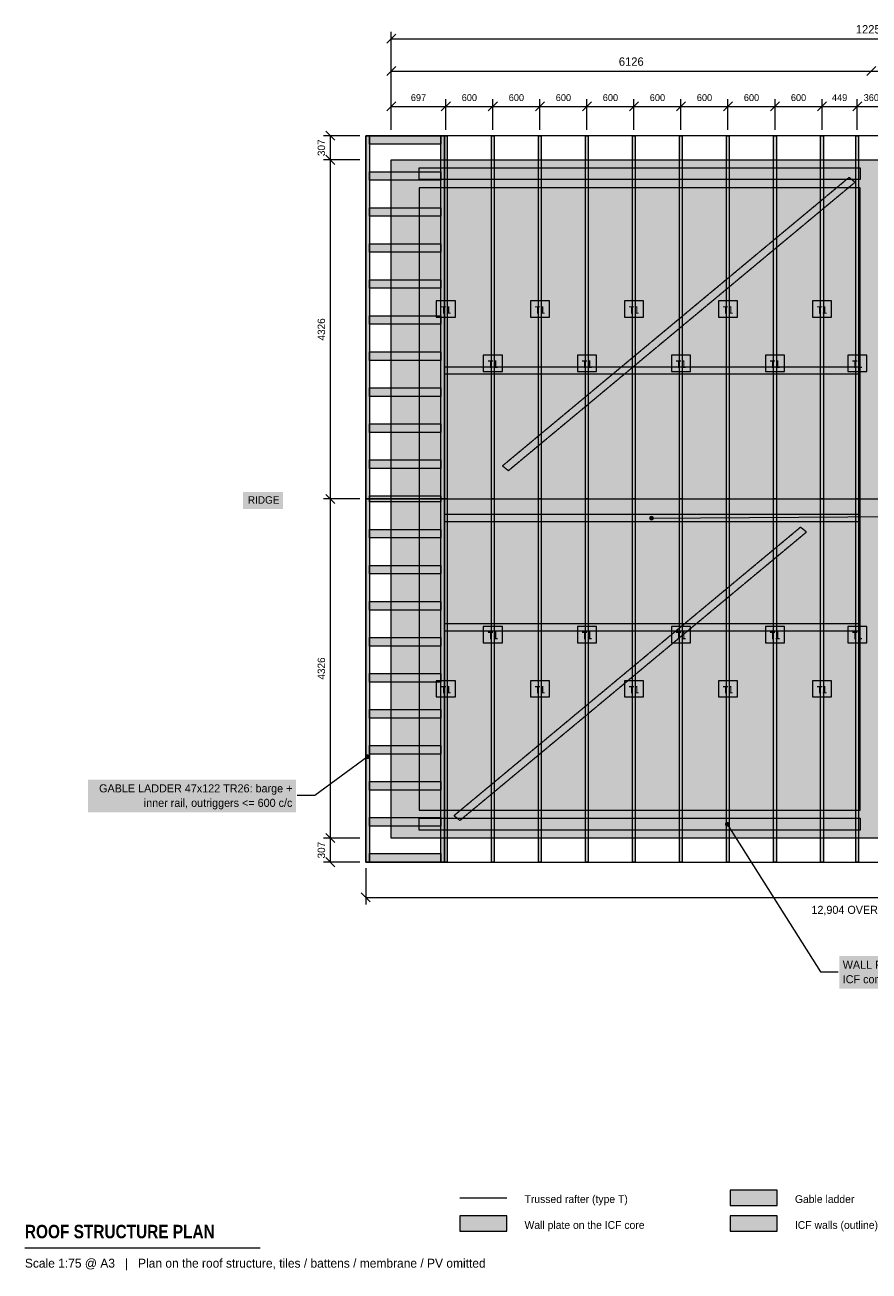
# Model space of a CAD drawing. Header units: millimetres. Extents: x -4674 to 16158, y -5524 to 10373.
# Tile 1 of 2: x -4674 to 6097, y -5524 to 10373. Entities that reach past the tile are written whole.
import ezdxf
from ezdxf.enums import TextEntityAlignment as Align

# ---------------------------------------------------------------- set-up
doc = ezdxf.new("R2010")
doc.units = ezdxf.units.MM
doc.linetypes.add('DASHED', pattern=[1.524, 1.27, -0.254])
for name, color, linetype in [('FILL-C_6B451A', 7, 'Continuous'), ('FILL-C_8C66A6', 7, 'Continuous'), ('FILL-C_B27326', 7, 'Continuous'), ('FILL-LIGHT', 7, 'Continuous'), ('FILL-MASONRY', 7, 'Continuous'), ('FILL-MASONRY_FILL', 7, 'Continuous'), ('FILL-TIMBER', 7, 'Continuous'), ('FILL-WHITE', 7, 'Continuous'), ('LINE-C_6B451A', 7, 'Continuous'), ('LINE-C_8C66A6', 7, 'Continuous'), ('LINE-C_8C66A6-DASH', 7, 'DASHED'), ('LINE-C_B27326', 7, 'Continuous'), ('LINE-GREY', 7, 'Continuous'), ('LINE-INK', 7, 'Continuous'), ('LINE-MASONRY', 7, 'Continuous'), ('LINE-STEEL_GREY', 7, 'Continuous'), ('LINE-STEEL_GREY-DASH', 7, 'DASHED'), ('TEXT-C_6B451A', 7, 'Continuous'), ('TEXT-C_B27326', 7, 'Continuous'), ('TEXT-INK', 7, 'Continuous'), ('TEXT-MASONRY', 7, 'Continuous'), ('TEXT-STEEL_GREY', 7, 'Continuous')]:
    doc.layers.add(name, color=color, linetype=linetype)
doc.styles.add('OpenSansCondensed-Bold', font='OpenSansCondensed-Bold.ttf')

msp = doc.modelspace()

# ---------------------------------------------------------------- hatches: boundary and pattern name
at = {"layer": 'FILL-C_6B451A', "true_color": 0x6b451a}
h = msp.add_hatch(color=256, dxfattribs=at)
h.dxf.hatch_style = 1
h.paths.add_polyline_path([(679, 4326), (679, 8960), (714, 8960), (714, 4326)])
h = msp.add_hatch(color=256, dxfattribs=at)
h.dxf.hatch_style = 1
h.paths.add_polyline_path([(1279, 4326), (1279, 8960), (1314, 8960), (1314, 4326)])
h = msp.add_hatch(color=256, dxfattribs=at)
h.dxf.hatch_style = 1
h.paths.add_polyline_path([(1879, 4326), (1879, 8960), (1914, 8960), (1914, 4326)])
h = msp.add_hatch(color=256, dxfattribs=at)
h.dxf.hatch_style = 1
h.paths.add_polyline_path([(2479, 4326), (2479, 8960), (2514, 8960), (2514, 4326)])
h = msp.add_hatch(color=256, dxfattribs=at)
h.dxf.hatch_style = 1
h.paths.add_polyline_path([(3079, 4326), (3079, 8960), (3114, 8960), (3114, 4326)])
h = msp.add_hatch(color=256, dxfattribs=at)
h.dxf.hatch_style = 1
h.paths.add_polyline_path([(3679, 4326), (3679, 8960), (3714, 8960), (3714, 4326)])
h = msp.add_hatch(color=256, dxfattribs=at)
h.dxf.hatch_style = 1
h.paths.add_polyline_path([(4279, 4326), (4279, 8960), (4314, 8960), (4314, 4326)])
h = msp.add_hatch(color=256, dxfattribs=at)
h.dxf.hatch_style = 1
h.paths.add_polyline_path([(4879, 4326), (4879, 8960), (4914, 8960), (4914, 4326)])
h = msp.add_hatch(color=256, dxfattribs=at)
h.dxf.hatch_style = 1
h.paths.add_polyline_path([(5479, 4326), (5479, 8960), (5514, 8960), (5514, 4326)])
h = msp.add_hatch(color=256, dxfattribs=at)
h.dxf.hatch_style = 1
h.paths.add_polyline_path([(5929, 4326), (5929, 8960), (5964, 8960), (5964, 4326)])
h = msp.add_hatch(color=256, dxfattribs=at)
h.dxf.hatch_style = 1
h.paths.add_polyline_path([(679, 102), (679, 8551), (714, 8551), (714, 102)])
h = msp.add_hatch(color=256, dxfattribs=at)
h.dxf.hatch_style = 1
h.paths.add_polyline_path([(1279, 102), (1279, 8551), (1314, 8551), (1314, 102)])
h = msp.add_hatch(color=256, dxfattribs=at)
h.dxf.hatch_style = 1
h.paths.add_polyline_path([(1879, 102), (1879, 8551), (1914, 8551), (1914, 102)])
h = msp.add_hatch(color=256, dxfattribs=at)
h.dxf.hatch_style = 1
h.paths.add_polyline_path([(2479, 102), (2479, 8551), (2514, 8551), (2514, 102)])
h = msp.add_hatch(color=256, dxfattribs=at)
h.dxf.hatch_style = 1
h.paths.add_polyline_path([(3079, 102), (3079, 8551), (3114, 8551), (3114, 102)])
h = msp.add_hatch(color=256, dxfattribs=at)
h.dxf.hatch_style = 1
h.paths.add_polyline_path([(3679, 102), (3679, 8551), (3714, 8551), (3714, 102)])
h = msp.add_hatch(color=256, dxfattribs=at)
h.dxf.hatch_style = 1
h.paths.add_polyline_path([(4279, 102), (4279, 8551), (4314, 8551), (4314, 102)])
h = msp.add_hatch(color=256, dxfattribs=at)
h.dxf.hatch_style = 1
h.paths.add_polyline_path([(4879, 102), (4879, 8551), (4914, 8551), (4914, 102)])
h = msp.add_hatch(color=256, dxfattribs=at)
h.dxf.hatch_style = 1
h.paths.add_polyline_path([(5479, 102), (5479, 8551), (5514, 8551), (5514, 102)])
h = msp.add_hatch(color=256, dxfattribs=at)
h.dxf.hatch_style = 1
h.paths.add_polyline_path([(5929, 102), (5929, 8551), (5964, 8551), (5964, 102)])
h = msp.add_hatch(color=256, dxfattribs=at)
h.dxf.hatch_style = 1
h.paths.add_polyline_path([(679, -307), (679, 4326), (714, 4326), (714, -307)])
h = msp.add_hatch(color=256, dxfattribs=at)
h.dxf.hatch_style = 1
h.paths.add_polyline_path([(1279, -307), (1279, 4326), (1314, 4326), (1314, -307)])
h = msp.add_hatch(color=256, dxfattribs=at)
h.dxf.hatch_style = 1
h.paths.add_polyline_path([(1879, -307), (1879, 4326), (1914, 4326), (1914, -307)])
h = msp.add_hatch(color=256, dxfattribs=at)
h.dxf.hatch_style = 1
h.paths.add_polyline_path([(2479, -307), (2479, 4326), (2514, 4326), (2514, -307)])
h = msp.add_hatch(color=256, dxfattribs=at)
h.dxf.hatch_style = 1
h.paths.add_polyline_path([(3079, -307), (3079, 4326), (3114, 4326), (3114, -307)])
h = msp.add_hatch(color=256, dxfattribs=at)
h.dxf.hatch_style = 1
h.paths.add_polyline_path([(3679, -307), (3679, 4326), (3714, 4326), (3714, -307)])
h = msp.add_hatch(color=256, dxfattribs=at)
h.dxf.hatch_style = 1
h.paths.add_polyline_path([(4279, -307), (4279, 4326), (4314, 4326), (4314, -307)])
h = msp.add_hatch(color=256, dxfattribs=at)
h.dxf.hatch_style = 1
h.paths.add_polyline_path([(4879, -307), (4879, 4326), (4914, 4326), (4914, -307)])
h = msp.add_hatch(color=256, dxfattribs=at)
h.dxf.hatch_style = 1
h.paths.add_polyline_path([(5479, -307), (5479, 4326), (5514, 4326), (5514, -307)])
h = msp.add_hatch(color=256, dxfattribs=at)
h.dxf.hatch_style = 1
h.paths.add_polyline_path([(5929, -307), (5929, 4326), (5964, 4326), (5964, -307)])
at = {"layer": 'FILL-C_8C66A6', "true_color": 0x8c66a6}
h = msp.add_hatch(color=256, dxfattribs=at)
h.dxf.hatch_style = 1
h.paths.add_polyline_path([(3351, 4081), (3350, 4089), (3347, 4096), (3343, 4103), (3336, 4107), (3329, 4110), (3321, 4111), (3314, 4110), (3306, 4107), (3300, 4103), (3295, 4096), (3292, 4089), (3291, 4081), (3292, 4074), (3295, 4066), (3300, 4060), (3306, 4055), (3314, 4052), (3321, 4051), (3329, 4052), (3336, 4055), (3343, 4060), (3347, 4066), (3350, 4074)])
at = {"layer": 'FILL-C_B27326', "true_color": 0xb27326}
h = msp.add_hatch(color=256, dxfattribs=at)
h.dxf.hatch_style = 1
h.paths.add_polyline_path([(4318, 177), (4317, 184), (4314, 192), (4310, 198), (4303, 203), (4296, 206), (4288, 207), (4281, 206), (4273, 203), (4267, 198), (4262, 192), (4259, 184), (4258, 177), (4259, 169), (4262, 162), (4267, 155), (4273, 151), (4281, 148), (4288, 147), (4296, 148), (4303, 151), (4310, 155), (4314, 162), (4317, 169)])
at = {"layer": 'FILL-LIGHT', "true_color": 0xdedee0}
h = msp.add_hatch(color=256, dxfattribs=at)
h.dxf.hatch_style = 1
h.paths.add_polyline_path([(0, 0), (0, 0), (0, 8652), (0, 8652), (0, 8652), (12252, 8652), (12252, 8652), (12252, 8652), (12252, 0), (12252, 0), (12252, 0), (0, 0)])
h.paths.add_polyline_path([(6269, 356), (6269, 356), (6269, 356), (6269, 356), (6269, 356), (6269, 356), (6269, 356), (6269, 356), (6269, 356), (6269, 356), (6269, 356), (6269, 356), (6269, 356), (6269, 356), (6269, 356), (6269, 356), (6269, 356), (11896, 356), (11897, 356), (11897, 356), (11897, 356), (11897, 356), (11897, 356), (11897, 356), (11897, 356), (11897, 356), (11897, 356), (11897, 356), (11897, 356), (11897, 356), (11897, 356), (11897, 356), (11897, 356), (11897, 356), (11897, 8297), (11897, 8297), (11897, 8297), (11897, 8297), (11897, 8297), (11897, 8297), (11897, 8297), (11897, 8297), (11897, 8297), (11897, 8297), (11897, 8297), (11897, 8297), (11897, 8297), (11897, 8297), (11897, 8297), (11897, 8297), (11896, 8297), (6269, 8297), (6269, 8297), (6269, 8297), (6269, 8297), (6269, 8297), (6269, 8297), (6269, 8297), (6269, 8297), (6269, 8297), (6269, 8297), (6269, 8297), (6269, 8297), (6269, 8297), (6269, 8297), (6269, 8297), (6269, 8297), (6269, 8297)], flags=0)
h.paths.add_polyline_path([(5983, 356), (5983, 356), (5983, 356), (5983, 356), (5983, 356), (5983, 356), (5983, 356), (5983, 356), (5983, 356), (5983, 356), (5983, 356), (5983, 356), (5983, 356), (5983, 356), (5983, 356), (5983, 356), (5983, 356), (5983, 8297), (5983, 8297), (5983, 8297), (5983, 8297), (5983, 8297), (5983, 8297), (5983, 8297), (5983, 8297), (5983, 8297), (5983, 8297), (5983, 8297), (5983, 8297), (5983, 8297), (5983, 8297), (5983, 8297), (5983, 8297), (5983, 8297), (356, 8297), (356, 8297), (356, 8297), (356, 8297), (356, 8297), (356, 8297), (356, 8297), (356, 8297), (356, 8297), (356, 8297), (356, 8297), (356, 8297), (356, 8297), (356, 8297), (356, 8297), (356, 8297), (356, 8297), (356, 356), (356, 356), (356, 356), (356, 356), (356, 356), (356, 356), (356, 356), (356, 356), (356, 356), (356, 356), (356, 356), (356, 356), (356, 356), (356, 356), (356, 356), (356, 356), (356, 356)], flags=0)
h = msp.add_hatch(color=256, dxfattribs=at)
h.dxf.hatch_style = 1
h.paths.add_polyline_path([(4326, -5015), (4926, -5015), (4926, -4820), (4326, -4820)])
at = {"layer": 'FILL-MASONRY', "true_color": 0x4c804c}
h = msp.add_hatch(color=256, dxfattribs=at)
h.dxf.hatch_style = 1
h.paths.add_polyline_path([(-272, 1038), (-274, 1046), (-277, 1053), (-281, 1060), (-287, 1064), (-295, 1067), (-302, 1068), (-310, 1067), (-318, 1064), (-324, 1060), (-328, 1053), (-331, 1046), (-333, 1038), (-331, 1031), (-328, 1023), (-324, 1017), (-318, 1012), (-310, 1009), (-302, 1008), (-295, 1009), (-287, 1012), (-281, 1017), (-277, 1023), (-274, 1031)])
at = {"layer": 'FILL-MASONRY_FILL', "true_color": 0xcce6cc}
h = msp.add_hatch(color=256, dxfattribs=at)
h.dxf.hatch_style = 1
h.paths.add_polyline_path([(-326, 4326), (-326, 8960), (-279, 8960), (-279, 4326)])
h = msp.add_hatch(color=256, dxfattribs=at)
h.dxf.hatch_style = 1
h.paths.add_polyline_path([(-279, 8851), (-279, 8960), (631, 8960), (631, 8851)])
h = msp.add_hatch(color=256, dxfattribs=at)
h.dxf.hatch_style = 1
h.paths.add_polyline_path([(632, 4326), (632, 8960), (679, 8960), (679, 4326)])
h = msp.add_hatch(color=256, dxfattribs=at)
h.dxf.hatch_style = 1
h.paths.add_polyline_path([(-279, 8392), (-279, 8500), (631, 8500), (631, 8392)])
h = msp.add_hatch(color=256, dxfattribs=at)
h.dxf.hatch_style = 1
h.paths.add_polyline_path([(-279, 7932), (-279, 8041), (631, 8041), (631, 7932)])
h = msp.add_hatch(color=256, dxfattribs=at)
h.dxf.hatch_style = 1
h.paths.add_polyline_path([(-279, 7473), (-279, 7581), (631, 7581), (631, 7473)])
h = msp.add_hatch(color=256, dxfattribs=at)
h.dxf.hatch_style = 1
h.paths.add_polyline_path([(-279, 7013), (-279, 7122), (631, 7122), (631, 7013)])
h = msp.add_hatch(color=256, dxfattribs=at)
h.dxf.hatch_style = 1
h.paths.add_polyline_path([(-279, 6554), (-279, 6662), (631, 6662), (631, 6554)])
h = msp.add_hatch(color=256, dxfattribs=at)
h.dxf.hatch_style = 1
h.paths.add_polyline_path([(-279, 6094), (-279, 6203), (631, 6203), (631, 6094)])
h = msp.add_hatch(color=256, dxfattribs=at)
h.dxf.hatch_style = 1
h.paths.add_polyline_path([(-279, 5635), (-279, 5743), (631, 5743), (631, 5635)])
h = msp.add_hatch(color=256, dxfattribs=at)
h.dxf.hatch_style = 1
h.paths.add_polyline_path([(-279, 5175), (-279, 5284), (631, 5284), (631, 5175)])
h = msp.add_hatch(color=256, dxfattribs=at)
h.dxf.hatch_style = 1
h.paths.add_polyline_path([(-279, 4716), (-279, 4824), (631, 4824), (631, 4716)])
h = msp.add_hatch(color=256, dxfattribs=at)
h.dxf.hatch_style = 1
h.paths.add_polyline_path([(-326, -307), (-326, 4326), (-279, 4326), (-279, -307)])
h = msp.add_hatch(color=256, dxfattribs=at)
h.dxf.hatch_style = 1
h.paths.add_polyline_path([(-279, 4326), (-279, 4365), (631, 4365), (631, 4326)])
h = msp.add_hatch(color=256, dxfattribs=at)
h.dxf.hatch_style = 1
h.paths.add_polyline_path([(-279, 4288), (-279, 4326), (631, 4326), (631, 4288)])
h = msp.add_hatch(color=256, dxfattribs=at)
h.dxf.hatch_style = 1
h.paths.add_polyline_path([(632, -307), (632, 4326), (679, 4326), (679, -307)])
h = msp.add_hatch(color=256, dxfattribs=at)
h.dxf.hatch_style = 1
h.paths.add_polyline_path([(-279, 3828), (-279, 3937), (631, 3937), (631, 3828)])
h = msp.add_hatch(color=256, dxfattribs=at)
h.dxf.hatch_style = 1
h.paths.add_polyline_path([(-279, 3369), (-279, 3477), (631, 3477), (631, 3369)])
h = msp.add_hatch(color=256, dxfattribs=at)
h.dxf.hatch_style = 1
h.paths.add_polyline_path([(-279, 2909), (-279, 3018), (631, 3018), (631, 2909)])
h = msp.add_hatch(color=256, dxfattribs=at)
h.dxf.hatch_style = 1
h.paths.add_polyline_path([(-279, 2450), (-279, 2558), (631, 2558), (631, 2450)])
h = msp.add_hatch(color=256, dxfattribs=at)
h.dxf.hatch_style = 1
h.paths.add_polyline_path([(-279, 1990), (-279, 2099), (631, 2099), (631, 1990)])
h = msp.add_hatch(color=256, dxfattribs=at)
h.dxf.hatch_style = 1
h.paths.add_polyline_path([(-279, 1531), (-279, 1639), (631, 1639), (631, 1531)])
h = msp.add_hatch(color=256, dxfattribs=at)
h.dxf.hatch_style = 1
h.paths.add_polyline_path([(-279, 1071), (-279, 1180), (631, 1180), (631, 1071)])
h = msp.add_hatch(color=256, dxfattribs=at)
h.dxf.hatch_style = 1
h.paths.add_polyline_path([(-279, 612), (-279, 720), (631, 720), (631, 612)])
h = msp.add_hatch(color=256, dxfattribs=at)
h.dxf.hatch_style = 1
h.paths.add_polyline_path([(-279, 152), (-279, 261), (631, 261), (631, 152)])
h = msp.add_hatch(color=256, dxfattribs=at)
h.dxf.hatch_style = 1
h.paths.add_polyline_path([(-279, -307), (-279, -198), (631, -198), (631, -307)])
h = msp.add_hatch(color=256, dxfattribs=at)
h.dxf.hatch_style = 1
h.paths.add_polyline_path([(4326, -4685), (4926, -4685), (4926, -4490), (4326, -4490)])
at = {"layer": 'FILL-TIMBER', "true_color": 0xf2e0b2}
h = msp.add_hatch(color=256, dxfattribs=at)
h.dxf.hatch_style = 1
h.paths.add_polyline_path([(356, 8401), (356, 8551), (5983, 8551), (5983, 8401)])
h = msp.add_hatch(color=256, dxfattribs=at)
h.dxf.hatch_style = 1
h.paths.add_polyline_path([(356, 102), (356, 252), (5983, 252), (5983, 102)])
h = msp.add_hatch(color=256, dxfattribs=at)
h.dxf.hatch_style = 1
h.paths.add_polyline_path([(876, -5015), (1476, -5015), (1476, -4820), (876, -4820)])
at = {"layer": 'FILL-WHITE', "true_color": 0xffffff}
h = msp.add_hatch(color=256, dxfattribs=at)
h.dxf.hatch_style = 1
h.paths.add_polyline_path([(575, 6645), (819, 6645), (819, 6853), (575, 6853)])
h = msp.add_hatch(color=256, dxfattribs=at)
h.dxf.hatch_style = 1
h.paths.add_polyline_path([(1775, 6645), (2019, 6645), (2019, 6853), (1775, 6853)])
h = msp.add_hatch(color=256, dxfattribs=at)
h.dxf.hatch_style = 1
h.paths.add_polyline_path([(2975, 6645), (3219, 6645), (3219, 6853), (2975, 6853)])
h = msp.add_hatch(color=256, dxfattribs=at)
h.dxf.hatch_style = 1
h.paths.add_polyline_path([(4175, 6645), (4419, 6645), (4419, 6853), (4175, 6853)])
h = msp.add_hatch(color=256, dxfattribs=at)
h.dxf.hatch_style = 1
h.paths.add_polyline_path([(5375, 6645), (5619, 6645), (5619, 6853), (5375, 6853)])
h = msp.add_hatch(color=256, dxfattribs=at)
h.dxf.hatch_style = 1
h.paths.add_polyline_path([(1175, 5953), (1419, 5953), (1419, 6160), (1175, 6160)])
h = msp.add_hatch(color=256, dxfattribs=at)
h.dxf.hatch_style = 1
h.paths.add_polyline_path([(2375, 5953), (2619, 5953), (2619, 6160), (2375, 6160)])
h = msp.add_hatch(color=256, dxfattribs=at)
h.dxf.hatch_style = 1
h.paths.add_polyline_path([(3575, 5953), (3819, 5953), (3819, 6160), (3575, 6160)])
h = msp.add_hatch(color=256, dxfattribs=at)
h.dxf.hatch_style = 1
h.paths.add_polyline_path([(4775, 5953), (5019, 5953), (5019, 6160), (4775, 6160)])
h = msp.add_hatch(color=256, dxfattribs=at)
h.dxf.hatch_style = 1
h.paths.add_polyline_path([(5824, 5953), (6068, 5953), (6068, 6160), (5824, 6160)])
h = msp.add_hatch(color=256, dxfattribs=at)
h.dxf.hatch_style = 1
h.paths.add_polyline_path([(-1890, 4199), (-1381, 4199), (-1381, 4416), (-1890, 4416)])
h = msp.add_hatch(color=256, dxfattribs=at)
h.dxf.hatch_style = 1
h.paths.add_polyline_path([(1175, 2492), (1419, 2492), (1419, 2699), (1175, 2699)])
h = msp.add_hatch(color=256, dxfattribs=at)
h.dxf.hatch_style = 1
h.paths.add_polyline_path([(2375, 2492), (2619, 2492), (2619, 2699), (2375, 2699)])
h = msp.add_hatch(color=256, dxfattribs=at)
h.dxf.hatch_style = 1
h.paths.add_polyline_path([(3575, 2492), (3819, 2492), (3819, 2699), (3575, 2699)])
h = msp.add_hatch(color=256, dxfattribs=at)
h.dxf.hatch_style = 1
h.paths.add_polyline_path([(4775, 2492), (5019, 2492), (5019, 2699), (4775, 2699)])
h = msp.add_hatch(color=256, dxfattribs=at)
h.dxf.hatch_style = 1
h.paths.add_polyline_path([(5824, 2492), (6068, 2492), (6068, 2699), (5824, 2699)])
h = msp.add_hatch(color=256, dxfattribs=at)
h.dxf.hatch_style = 1
h.paths.add_polyline_path([(575, 1800), (819, 1800), (819, 2007), (575, 2007)])
h = msp.add_hatch(color=256, dxfattribs=at)
h.dxf.hatch_style = 1
h.paths.add_polyline_path([(1775, 1800), (2019, 1800), (2019, 2007), (1775, 2007)])
h = msp.add_hatch(color=256, dxfattribs=at)
h.dxf.hatch_style = 1
h.paths.add_polyline_path([(2975, 1800), (3219, 1800), (3219, 2007), (2975, 2007)])
h = msp.add_hatch(color=256, dxfattribs=at)
h.dxf.hatch_style = 1
h.paths.add_polyline_path([(4175, 1800), (4419, 1800), (4419, 2007), (4175, 2007)])
h = msp.add_hatch(color=256, dxfattribs=at)
h.dxf.hatch_style = 1
h.paths.add_polyline_path([(5375, 1800), (5619, 1800), (5619, 2007), (5375, 2007)])
h = msp.add_hatch(color=256, dxfattribs=at)
h.dxf.hatch_style = 1
h.paths.add_polyline_path([(-3867, 330), (-1216, 330), (-1216, 747), (-3867, 747)])
h = msp.add_hatch(color=256, dxfattribs=at)
h.dxf.hatch_style = 1
h.paths.add_polyline_path([(5716, -1920), (7934, -1920), (7934, -1503), (5716, -1503)])

# ---------------------------------------------------------------- linework, layer by layer
at = {"layer": 'LINE-C_6B451A', "lineweight": 5}
msp.add_line((876, -4588), (1476, -4588), dxfattribs=at)
for points in [[(679, 4326), (679, 8960), (714, 8960), (714, 4326)], [(1279, 4326), (1279, 8960), (1314, 8960), (1314, 4326)], [(1879, 4326), (1879, 8960), (1914, 8960), (1914, 4326)], [(2479, 4326), (2479, 8960), (2514, 8960), (2514, 4326)], [(3079, 4326), (3079, 8960), (3114, 8960), (3114, 4326)], [(3679, 4326), (3679, 8960), (3714, 8960), (3714, 4326)], [(4279, 4326), (4279, 8960), (4314, 8960), (4314, 4326)], [(4879, 4326), (4879, 8960), (4914, 8960), (4914, 4326)], [(5479, 4326), (5479, 8960), (5514, 8960), (5514, 4326)], [(5929, 4326), (5929, 8960), (5964, 8960), (5964, 4326)], [(679, 102), (679, 8551), (714, 8551), (714, 102)], [(1279, 102), (1279, 8551), (1314, 8551), (1314, 102)], [(1879, 102), (1879, 8551), (1914, 8551), (1914, 102)], [(2479, 102), (2479, 8551), (2514, 8551), (2514, 102)], [(3079, 102), (3079, 8551), (3114, 8551), (3114, 102)], [(3679, 102), (3679, 8551), (3714, 8551), (3714, 102)], [(4279, 102), (4279, 8551), (4314, 8551), (4314, 102)], [(4879, 102), (4879, 8551), (4914, 8551), (4914, 102)], [(5479, 102), (5479, 8551), (5514, 8551), (5514, 102)], [(5929, 102), (5929, 8551), (5964, 8551), (5964, 102)], [(575, 6645), (819, 6645), (819, 6853), (575, 6853)], [(1775, 6645), (2019, 6645), (2019, 6853), (1775, 6853)], [(2975, 6645), (3219, 6645), (3219, 6853), (2975, 6853)], [(4175, 6645), (4419, 6645), (4419, 6853), (4175, 6853)], [(5375, 6645), (5619, 6645), (5619, 6853), (5375, 6853)], [(1175, 5953), (1419, 5953), (1419, 6160), (1175, 6160)], [(2375, 5953), (2619, 5953), (2619, 6160), (2375, 6160)], [(3575, 5953), (3819, 5953), (3819, 6160), (3575, 6160)], [(4775, 5953), (5019, 5953), (5019, 6160), (4775, 6160)], [(5824, 5953), (6068, 5953), (6068, 6160), (5824, 6160)], [(679, -307), (679, 4326), (714, 4326), (714, -307)], [(1279, -307), (1279, 4326), (1314, 4326), (1314, -307)], [(1879, -307), (1879, 4326), (1914, 4326), (1914, -307)], [(2479, -307), (2479, 4326), (2514, 4326), (2514, -307)], [(3079, -307), (3079, 4326), (3114, 4326), (3114, -307)], [(3679, -307), (3679, 4326), (3714, 4326), (3714, -307)], [(4279, -307), (4279, 4326), (4314, 4326), (4314, -307)], [(4879, -307), (4879, 4326), (4914, 4326), (4914, -307)], [(5479, -307), (5479, 4326), (5514, 4326), (5514, -307)], [(5929, -307), (5929, 4326), (5964, 4326), (5964, -307)], [(1175, 2492), (1419, 2492), (1419, 2699), (1175, 2699)], [(2375, 2492), (2619, 2492), (2619, 2699), (2375, 2699)], [(3575, 2492), (3819, 2492), (3819, 2699), (3575, 2699)], [(4775, 2492), (5019, 2492), (5019, 2699), (4775, 2699)], [(5824, 2492), (6068, 2492), (6068, 2699), (5824, 2699)], [(575, 1800), (819, 1800), (819, 2007), (575, 2007)], [(1775, 1800), (2019, 1800), (2019, 2007), (1775, 2007)], [(2975, 1800), (3219, 1800), (3219, 2007), (2975, 2007)], [(4175, 1800), (4419, 1800), (4419, 2007), (4175, 2007)], [(5375, 1800), (5619, 1800), (5619, 2007), (5375, 2007)]]:
    msp.add_lwpolyline(points, close=True, dxfattribs=at)
at = {"layer": 'LINE-C_8C66A6', "lineweight": 5}
msp.add_line((3321, 4081), (13078, 4143), dxfattribs=at)
at = {"layer": 'LINE-C_8C66A6-DASH', "lineweight": 5}
for points in [[(1495, 4686), (1426, 4742), (1426, 4754), (5842, 8429), (5911, 8373), (5911, 8360)], [(679, 5916), (679, 6013), (5964, 6013), (5964, 5916)], [(679, 4033), (679, 4130), (5964, 4130), (5964, 4033)], [(876, 224), (807, 280), (807, 292), (5223, 3967), (5292, 3911), (5292, 3898)], [(679, 2640), (679, 2736), (5964, 2736), (5964, 2640)]]:
    msp.add_lwpolyline(points, close=True, dxfattribs=at)
at = {"layer": 'LINE-C_B27326', "lineweight": 5}
for p, q in [((4288, 177), (5476, -1707)), ((5476, -1707), (5701, -1707))]:
    msp.add_line(p, q, dxfattribs=at)
for points in [[(356, 8401), (356, 8551), (5983, 8551), (5983, 8401)], [(356, 102), (356, 252), (5983, 252), (5983, 102)], [(876, -5015), (1476, -5015), (1476, -4820), (876, -4820)]]:
    msp.add_lwpolyline(points, close=True, dxfattribs=at)
at = {"layer": 'LINE-GREY', "lineweight": 5}
for points in [[(0, 0), (0, 0), (0, 8652), (0, 8652), (0, 8652), (12252, 8652), (12252, 8652), (12252, 8652), (12252, 0), (12252, 0), (12252, 0), (0, 0)], [(5983, 356), (5983, 356), (5983, 356), (5983, 356), (5983, 356), (5983, 356), (5983, 356), (5983, 356), (5983, 356), (5983, 356), (5983, 356), (5983, 356), (5983, 356), (5983, 356), (5983, 356), (5983, 356), (5983, 356), (5983, 8297), (5983, 8297), (5983, 8297), (5983, 8297), (5983, 8297), (5983, 8297), (5983, 8297), (5983, 8297), (5983, 8297), (5983, 8297), (5983, 8297), (5983, 8297), (5983, 8297), (5983, 8297), (5983, 8297), (5983, 8297), (5983, 8297), (356, 8297), (356, 8297), (356, 8297), (356, 8297), (356, 8297), (356, 8297), (356, 8297), (356, 8297), (356, 8297), (356, 8297), (356, 8297), (356, 8297), (356, 8297), (356, 8297), (356, 8297), (356, 8297), (356, 8297), (356, 356), (356, 356), (356, 356), (356, 356), (356, 356), (356, 356), (356, 356), (356, 356), (356, 356), (356, 356), (356, 356), (356, 356), (356, 356), (356, 356), (356, 356), (356, 356), (356, 356)], [(4326, -5015), (4926, -5015), (4926, -4820), (4326, -4820)]]:
    msp.add_lwpolyline(points, close=True, dxfattribs=at)
at = {"layer": 'LINE-INK', "lineweight": 5}
for p, q in [((-58, 10139), (58, 10255)), ((0, 9034), (0, 10287)), ((0, 10197), (12252, 10197)), ((0, 9034), (0, 9875)), ((-58, 9726), (58, 9843)), ((0, 9785), (12252, 9785)), ((6068, 9726), (6185, 9843)), ((-58, 9276), (58, 9393)), ((0, 9034), (0, 9424)), ((639, 9276), (755, 9393)), ((697, 9034), (697, 9424)), ((1239, 9276), (1355, 9393)), ((1297, 9034), (1297, 9424)), ((1839, 9276), (1955, 9393)), ((1897, 9034), (1897, 9424)), ((2439, 9276), (2555, 9393)), ((2497, 9034), (2497, 9424)), ((3039, 9276), (3155, 9393)), ((3097, 9034), (3097, 9424)), ((3639, 9276), (3755, 9393)), ((3697, 9034), (3697, 9424)), ((4239, 9276), (4355, 9393)), ((4297, 9034), (4297, 9424)), ((4839, 9276), (4955, 9393)), ((4897, 9034), (4897, 9424)), ((5439, 9276), (5555, 9393)), ((5497, 9034), (5497, 9424)), ((5888, 9276), (6004, 9393)), ((5946, 9034), (5946, 9424)), ((0, 9334), (12252, 9334)), ((-401, 8960), (-866, 8960)), ((-718, 8901), (-834, 9018)), ((-776, -307), (-776, 8960)), ((-401, 8652), (-866, 8652)), ((-718, 8594), (-834, 8711)), ((-401, 4326), (-866, 4326)), ((-718, 4268), (-834, 4385)), ((-401, 0), (-866, 0)), ((-718, -58), (-834, 58)), ((-401, -307), (-866, -307)), ((-718, -365), (-834, -249)), ((-326, -382), (-326, -847)), ((-384, -699), (-268, -815)), ((-326, -757), (12578, -757)), ((-4674, -5225), (-1674, -5225))]:
    msp.add_line(p, q, dxfattribs=at)
at = {"layer": 'LINE-MASONRY', "lineweight": 5}
for p, q in [((-302, 1038), (-976, 543)), ((-976, 543), (-1201, 543))]:
    msp.add_line(p, q, dxfattribs=at)
for points in [[(-326, 4326), (-326, 8960), (-279, 8960), (-279, 4326)], [(-279, 8851), (-279, 8960), (631, 8960), (631, 8851)], [(632, 4326), (632, 8960), (679, 8960), (679, 4326)], [(-279, 8392), (-279, 8500), (631, 8500), (631, 8392)], [(-279, 7932), (-279, 8041), (631, 8041), (631, 7932)], [(-279, 7473), (-279, 7581), (631, 7581), (631, 7473)], [(-279, 7013), (-279, 7122), (631, 7122), (631, 7013)], [(-279, 6554), (-279, 6662), (631, 6662), (631, 6554)], [(-279, 6094), (-279, 6203), (631, 6203), (631, 6094)], [(-279, 5635), (-279, 5743), (631, 5743), (631, 5635)], [(-279, 5175), (-279, 5284), (631, 5284), (631, 5175)], [(-279, 4716), (-279, 4824), (631, 4824), (631, 4716)], [(-326, -307), (-326, 4326), (-279, 4326), (-279, -307)], [(-279, 4326), (-279, 4365), (631, 4365), (631, 4326)], [(-279, 4288), (-279, 4326), (631, 4326), (631, 4288)], [(632, -307), (632, 4326), (679, 4326), (679, -307)], [(-279, 3828), (-279, 3937), (631, 3937), (631, 3828)], [(-279, 3369), (-279, 3477), (631, 3477), (631, 3369)], [(-279, 2909), (-279, 3018), (631, 3018), (631, 2909)], [(-279, 2450), (-279, 2558), (631, 2558), (631, 2450)], [(-279, 1990), (-279, 2099), (631, 2099), (631, 1990)], [(-279, 1531), (-279, 1639), (631, 1639), (631, 1531)], [(-279, 1071), (-279, 1180), (631, 1180), (631, 1071)], [(-279, 612), (-279, 720), (631, 720), (631, 612)], [(-279, 152), (-279, 261), (631, 261), (631, 152)], [(-279, -307), (-279, -198), (631, -198), (631, -307)], [(4326, -4685), (4926, -4685), (4926, -4490), (4326, -4490)]]:
    msp.add_lwpolyline(points, close=True, dxfattribs=at)
at = {"layer": 'LINE-STEEL_GREY', "lineweight": 5}
msp.add_lwpolyline([(12578, -307), (12578, 8960), (-326, 8960), (-326, -307)], close=True, dxfattribs=at)
at = {"layer": 'LINE-STEEL_GREY-DASH', "lineweight": 5}
msp.add_line((-326, 4326), (12578, 4326), dxfattribs=at)

# ---------------------------------------------------------------- texts
at = {"layer": 'TEXT-C_6B451A', "style": 'OpenSansCondensed-Bold'}
for p in [(697, 6690), (1897, 6690), (3097, 6690), (4297, 6690), (5497, 6690), (1297, 5998), (2497, 5998), (3697, 5998), (4897, 5998), (5946, 5998), (1297, 2537), (2497, 2537), (3697, 2537), (4897, 2537), (5946, 2537), (697, 1845), (1897, 1845), (3097, 1845), (4297, 1845), (5497, 1845)]:
    msp.add_text('T1', height=95.2, dxfattribs=at).set_placement(p, align=Align.CENTER)
at = {"layer": 'TEXT-C_B27326'}
for s, p in [('WALL PLATE 47x150 C24 on the', (5761, -1667)), ('ICF core, top +5,076', (5761, -1852))]:
    msp.add_text(s, height=102.87, dxfattribs=at).set_placement(p)
at = {"layer": 'TEXT-INK'}
for s, height, p in [('12252', 106.7, (6126, 10264)), ('6126', 106.7, (3063, 9852)), ('697', 87.6, (348, 9402)), ('600', 87.6, (997, 9402)), ('600', 87.6, (1597, 9402)), ('600', 87.6, (2197, 9402)), ('600', 87.6, (2797, 9402)), ('600', 87.6, (3397, 9402)), ('600', 87.6, (3997, 9402)), ('600', 87.6, (4597, 9402)), ('600', 87.6, (5197, 9402)), ('449', 87.6, (5721, 9402)), ('360', 87.6, (6126, 9402)), ('12,904 OVERALL ROOF', 102.87, (6126, -967))]:
    msp.add_text(s, height=height, dxfattribs=at).set_placement(p, align=Align.CENTER)
for s, p in [('307', (-844, 8806)), ('4326', (-844, 6489)), ('4326', (-844, 2163)), ('307', (-844, -154))]:
    msp.add_text(s, height=95.2, rotation=90, dxfattribs=at).set_placement(p, align=Align.CENTER)
for s, p in [('Trussed rafter (type T)', (1701, -4655)), ('Gable ladder', (5151, -4655)), ('Wall plate on the ICF core', (1701, -4985)), ('ICF walls (outline)', (5151, -4985))]:
    msp.add_text(s, height=99.06, dxfattribs=at).set_placement(p)
at = {"layer": 'TEXT-INK', "style": 'OpenSansCondensed-Bold'}
msp.add_text('ROOF STRUCTURE PLAN', height=171.45, dxfattribs=at).set_placement((-4674, -5105))
at = {"layer": 'TEXT-MASONRY'}
for s, p in [('GABLE LADDER 47x122 TR26: barge +', (-1261, 583)), ('inner rail, outriggers <= 600 c/c', (-1261, 398))]:
    msp.add_text(s, height=102.87, dxfattribs=at).set_placement(p, align=Align.RIGHT)
at = {"layer": 'TEXT-STEEL_GREY'}
msp.add_text('RIDGE', height=95.2, dxfattribs=at).set_placement((-1426, 4266), align=Align.RIGHT)
msp.add_text('Scale 1:75 @ A3   |   Plan on the roof structure, tiles / battens / membrane / PV omitted', height=114.3, dxfattribs=at).set_placement((-4674, -5480))

doc.saveas('drawing.dxf')
